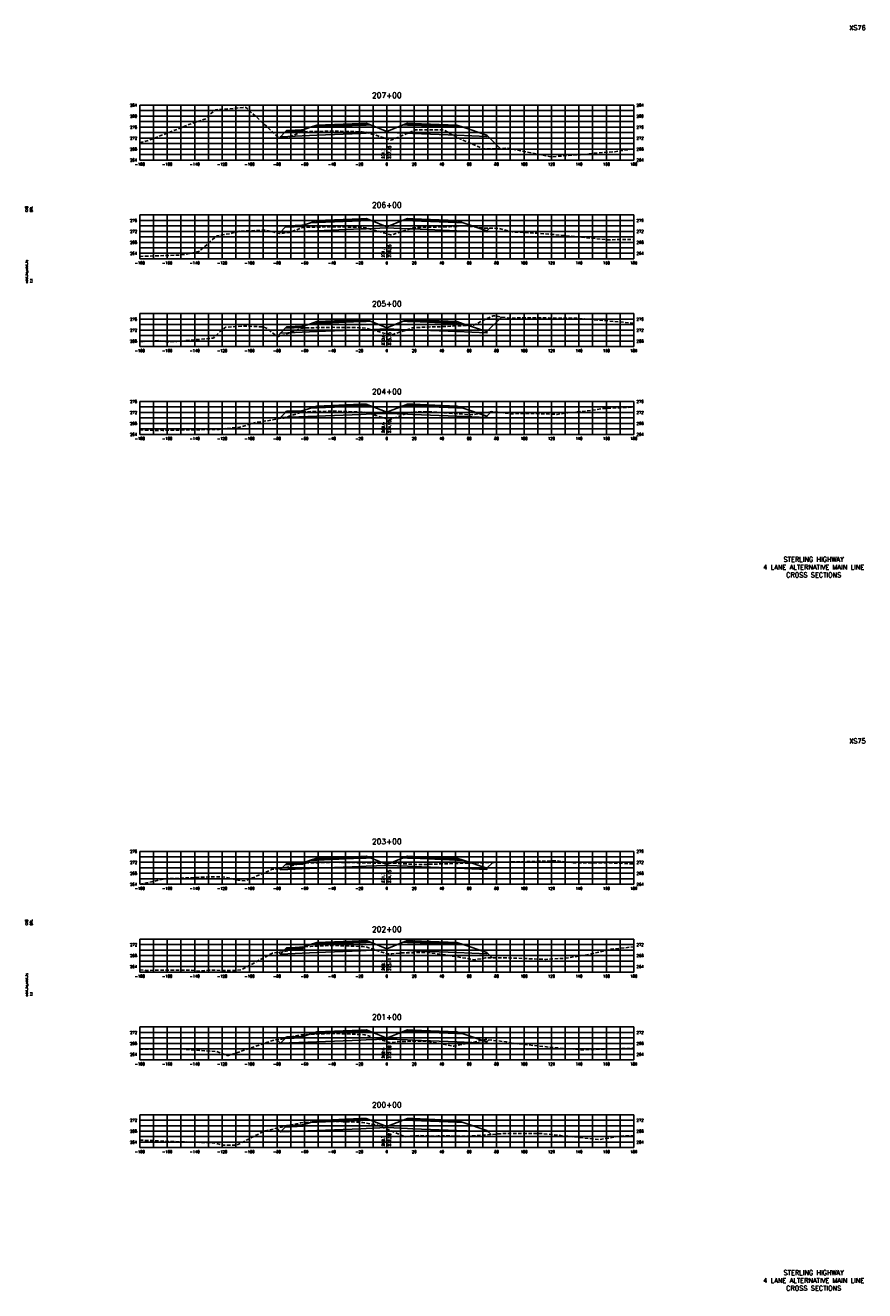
# Model space of a CAD drawing. Extents: x 37 to 9410, y 16 to 8218.
# Tile 47 of 110: x 2957 to 3568, y 5216 to 6138. Entities that reach past the tile are written whole.
import ezdxf
from ezdxf.enums import TextEntityAlignment as Align

# ---------------------------------------------------------------- set-up
doc = ezdxf.new("R2010")
doc.units = 0
doc.header["$LTSCALE"] = 20
doc.header["$MEASUREMENT"] = 0
doc.linetypes.add('HIDDEN_050%', pattern=[0.1875, 0.125, -0.0625])
for name, color, linetype in [('S-AT-TXT175', 6, 'Continuous'), ('S-AT-TXT80', 1, 'Continuous'), ('XDATUM', 3, 'Continuous'), ('XEG', 1, 'HIDDEN_050%'), ('XFG', 2, 'Continuous'), ('XGRID', 251, 'Continuous'), ('XGRIDT', 2, 'Continuous'), ('XREF-BORDER', 7, 'Continuous')]:
    doc.layers.add(name, color=color, linetype=linetype)
doc.styles.add('L100', font='simplex.shx', dxfattribs={"height": 2})
doc.styles.add('L175', font='ROMANSM.shx', dxfattribs={"height": 3.5})
doc.styles.add('L80', font='ROMANSM.shx', dxfattribs={"height": 1.6})

# ---------------------------------------------------------------- blocks, each defined once
blk = doc.blocks.new('03025_00_att1')
at = {"layer": 'S-AT-TXT175', "style": 'L175'}
for tag, p in [('NUM', (32.402, 20.822)), ('LINE1', (30.64, 1.444)), ('LINE2', (30.64, 1.161)), ('LINE3', (30.64, 0.877))]:
    blk.add_attdef(tag, text='', height=0.175, dxfattribs=at).set_placement(p, align=Align.CENTER)
at = {"layer": 'S-AT-TXT80', "style": 'L80'}
for tag, p in [('DESIGNED', (2.094, 14.201)), ('CHECKED', (2.265, 14.201)), ('DRAFTED', (2.436, 14.201)), ('PCTB', (2.094, 11.605)), ('PSCALE', (2.265, 11.605)), ('PVIEW', (2.436, 11.605))]:
    blk.add_attdef(tag, p, '', height=0.08, rotation=90, dxfattribs=at)

msp = doc.modelspace()

# ---------------------------------------------------------------- linework, layer by layer
at = {"layer": 'XDATUM', "flags": 128}
for points in [[(3141.45, 6056.06), (3142.41, 6057.02), (3169, 6058.09), (3201, 6059.37), (3205, 6059.53), (3220, 6060.13), (3235, 6059.53), (3239, 6059.37), (3271, 6058.09), (3293, 6057.21), (3293, 6058.09), (3302.88, 6048.22)], [(3141.44, 5986.46), (3142.41, 5987.42), (3169, 5988.49), (3201, 5989.77), (3205, 5989.93), (3220, 5990.53), (3235, 5989.93), (3239, 5989.77), (3271, 5988.49), (3293, 5987.61), (3293, 5988.49), (3294.84, 5990.34)], [(3140.02, 5911.43), (3142.41, 5913.82), (3169, 5914.89), (3201, 5916.17), (3205, 5916.33), (3220, 5916.93), (3235, 5916.33), (3239, 5916.17), (3271, 5914.89), (3293, 5914.01), (3293, 5914.89), (3303.65, 5925.54)], [(3141.76, 5851.57), (3142.41, 5852.22), (3169, 5853.29), (3201, 5854.57), (3205, 5854.73), (3220, 5855.33), (3235, 5854.73), (3239, 5854.57), (3271, 5853.29), (3293, 5852.41), (3293, 5853.29), (3296.33, 5856.62)], [(3141.56, 5523.48), (3142.41, 5522.62), (3169, 5523.69), (3201, 5524.97), (3205, 5525.13), (3220, 5525.73), (3235, 5525.13), (3239, 5524.97), (3271, 5523.69), (3293, 5522.81), (3293, 5523.69), (3297.25, 5527.94)], [(3141.12, 5462.42), (3142.41, 5461.13), (3169, 5462.19), (3201, 5463.47), (3205, 5463.63), (3220, 5464.23), (3235, 5463.63), (3239, 5463.47), (3271, 5462.19), (3293, 5461.31), (3293, 5462.2), (3296.84, 5458.36)], [(3139.86, 5398.63), (3142.41, 5396.07), (3169, 5397.14), (3201, 5398.42), (3205, 5398.58), (3220, 5399.18), (3235, 5398.58), (3239, 5398.42), (3271, 5397.14), (3293, 5396.26), (3293, 5397.14), (3294.46, 5398.61)], [(3139.78, 5334.11), (3142.41, 5331.48), (3169, 5332.54), (3201, 5333.82), (3205, 5333.98), (3220, 5334.58), (3235, 5333.98), (3239, 5333.82), (3271, 5332.54), (3293, 5331.66), (3293, 5332.55), (3295.97, 5329.58)]]:
    msp.add_lwpolyline(points, dxfattribs=at)
at = {"layer": 'XEG', "flags": 128}
for points in [[(3040, 6052.68), (3046.65, 6054.41), (3070.73, 6063.78), (3075.73, 6065.84), (3077.9, 6066.57), (3088.14, 6070.09), (3089.27, 6071.88), (3095.49, 6076.66), (3115.27, 6078.22), (3116.43, 6078.34), (3117.35, 6078.32), (3118.06, 6077.73), (3141.51, 6056), (3144.45, 6056.34), (3149.6, 6057.18), (3153.83, 6058.85), (3157.39, 6060.23), (3159.53, 6060.47), (3160.98, 6060.68), (3169.52, 6060.86), (3181.44, 6061.05), (3194.93, 6060.76), (3200.59, 6060.61), (3202.05, 6060.5), (3204.66, 6060.29), (3213.37, 6057.57), (3220, 6055.46), (3223.26, 6054.43), (3231.96, 6058.03), (3240.8, 6061.92), (3252.29, 6061.94), (3260.81, 6062.14), (3273.34, 6055.42), (3290.25, 6048.27), (3303.29, 6048.21), (3307.71, 6048.75), (3335.94, 6043.15), (3339.57, 6042.34), (3358.85, 6043.8), (3360.83, 6043.76), (3370.79, 6044.93), (3386.2, 6046.07), (3389.93, 6046.82), (3400, 6047.9)], [(3040, 5969.76), (3059.08, 5970.33), (3070.28, 5970.83), (3072.76, 5971.14), (3083.39, 5973.47), (3084.51, 5974.49), (3096.2, 5984.77), (3107.09, 5986.62), (3112.37, 5988.05), (3128.92, 5988.79), (3131.52, 5988.98), (3141.73, 5986.38), (3144.61, 5986.66), (3148.76, 5987.23), (3152.7, 5988.64), (3158.01, 5990.57), (3159.17, 5990.72), (3160.91, 5990.93), (3171.82, 5991.17), (3181.09, 5991.38), (3195.06, 5991.1), (3201.43, 5990.96), (3202.07, 5990.89), (3204.82, 5990.47), (3220, 5986.29), (3220.35, 5986.19), (3223.5, 5985.26), (3226.5, 5986.35), (3239.27, 5990.58), (3245.45, 5990.93), (3265.62, 5991.4), (3269.21, 5991.51), (3271.59, 5991.65), (3274.28, 5992.05), (3283.99, 5991.33), (3286.37, 5990.59), (3301.63, 5990.13), (3311.33, 5987.62), (3329.86, 5986.64), (3340.7, 5985.78), (3379.58, 5981.93), (3381.06, 5981.89), (3395.53, 5982.08), (3400, 5982.12)], [(3040, 5907.59), (3053.91, 5908.37), (3060.81, 5907.51), (3067.06, 5907.76), (3077.67, 5908.74), (3090.56, 5909.9), (3093.61, 5910.16), (3098.8, 5915.16), (3101.97, 5917.76), (3102.43, 5918.06), (3103.74, 5918.14), (3117.29, 5918.97), (3123.97, 5918.63), (3130.2, 5918.26), (3132.72, 5917.19), (3140.3, 5911.2), (3144.16, 5912.32), (3146.74, 5913.04), (3150.06, 5914.38), (3157.86, 5917.41), (3158.83, 5917.49), (3161.04, 5917.67), (3177.71, 5917.99), (3180.57, 5918.05), (3182.32, 5918.01), (3200.39, 5917.79), (3204.67, 5917.43), (3204.7, 5917.42), (3207.24, 5916.72), (3220, 5913.21), (3221.96, 5912.67), (3222.82, 5912.36), (3223.8, 5912.68), (3238.71, 5917.64), (3244.92, 5918.01), (3254.9, 5918.45), (3258.5, 5918.48), (3283.16, 5919.66), (3295.74, 5925.67), (3297.49, 5926.53), (3308.3, 5924.8), (3308.65, 5924.71), (3309.52, 5924.8), (3320.98, 5924.9), (3352.11, 5924.79), (3356.21, 5924.78), (3363.94, 5924.22), (3397.19, 5921.31), (3400, 5920.94)], [(3040, 5843.32), (3051.75, 5842.77), (3055.92, 5842.96), (3056.76, 5842.92), (3087.71, 5843.45), (3097.53, 5843.65), (3098.04, 5843.72), (3098.44, 5843.75), (3112.86, 5845.27), (3113.52, 5845.45), (3123.64, 5848.53), (3137.03, 5850.55), (3142.66, 5851.76), (3144.85, 5851.9), (3147.3, 5852.77), (3157.96, 5856.24), (3158.74, 5856.31), (3161.15, 5856.51), (3179.21, 5856.92), (3181.38, 5856.95), (3184.23, 5856.88), (3200.65, 5856.36), (3202.57, 5856.23), (3205.05, 5856.05), (3211.83, 5853.86), (3220, 5851.22), (3221.77, 5850.66), (3231.03, 5853.89), (3236.42, 5856), (3242.81, 5856.43), (3251.37, 5856.48), (3264.51, 5855.61), (3281.2, 5854.16), (3287.06, 5855.04), (3296.55, 5856.66), (3300.97, 5856.1), (3309.6, 5855.03), (3325.43, 5855.29), (3344.19, 5854.54), (3351.89, 5855.79), (3368.6, 5857.31), (3376.3, 5858.79), (3400, 5859.87)], [(3040, 5512.1), (3060.41, 5516.31), (3066.22, 5516.22), (3084.64, 5517.23), (3099.98, 5517.54), (3111.72, 5515.11), (3116.81, 5514.5), (3123.72, 5517.3), (3136.04, 5522.68), (3142.48, 5523.61), (3145.42, 5523.95), (3148.45, 5524.82), (3157.1, 5527.31), (3157.72, 5527.35), (3161.15, 5527.48), (3178.39, 5527.96), (3181.79, 5528.07), (3186.14, 5527.89), (3188.33, 5527.95), (3191.24, 5527.93), (3208.51, 5527.47), (3213.26, 5527.35), (3217.52, 5527.36), (3220, 5527.36), (3226.16, 5527.35), (3230.84, 5527.08), (3242.6, 5526.29), (3257.78, 5526.77), (3259.84, 5526.85), (3262.76, 5526.87), (3284.9, 5527.58), (3286.68, 5527.61), (3302.67, 5528.1), (3305.74, 5528.13), (3324.2, 5528.63), (3331.17, 5528.78), (3343.86, 5529.05), (3347.77, 5528.54), (3355.41, 5527.72), (3387.88, 5527.49), (3400, 5526.85)], [(3040, 5449.51), (3040.27, 5449.53), (3044.39, 5449.23), (3075.03, 5449.48), (3083.58, 5448.74), (3090.8, 5449.34), (3108.76, 5449.09), (3113.81, 5449.55), (3135.82, 5461.33), (3136.75, 5461.81), (3145.11, 5462.98), (3146.63, 5463.2), (3146.66, 5463.21), (3156.92, 5466.25), (3156.97, 5466.25), (3160.9, 5466.57), (3164.49, 5466.71), (3181.29, 5467.46), (3186.34, 5467.23), (3200.8, 5466.66), (3202.53, 5466.55), (3204.74, 5466.38), (3214.23, 5463.26), (3220, 5461.44), (3220.76, 5461.2), (3223.75, 5461.36), (3231.11, 5462.03), (3242.31, 5462.16), (3247.73, 5462.32), (3259.1, 5461.09), (3284.17, 5457), (3292.01, 5458.31), (3305.78, 5458.46), (3335.56, 5457.26), (3349.86, 5458.06), (3364.13, 5460.2), (3383.55, 5464.63), (3399.59, 5466.38), (3400, 5466.45)], [(3040, 5391.84), (3068.42, 5392.04), (3092.13, 5390.32), (3096.51, 5389.94), (3103.7, 5387.24), (3104.61, 5387.26), (3112.89, 5389.84), (3115.94, 5390.96), (3137.05, 5398.2), (3143.3, 5399.15), (3145.87, 5399.63), (3154.19, 5401.63), (3157.15, 5402.18), (3159.92, 5402.36), (3160.9, 5402.42), (3162.81, 5402.5), (3181.2, 5403.3), (3186.53, 5403.09), (3200.51, 5402.5), (3201.65, 5402.43), (3204.08, 5402.23), (3220, 5397.27), (3220.92, 5396.98), (3222.27, 5396.55), (3222.9, 5396.64), (3232.47, 5397.49), (3247.24, 5397.53), (3248.57, 5397.58), (3249.24, 5397.53), (3249.76, 5397.48), (3268.9, 5393.92), (3287.19, 5397.77), (3289.42, 5398.09), (3291.98, 5398.9), (3307.09, 5397.11), (3311.03, 5396.22), (3334.39, 5393.71), (3340.94, 5392.9), (3343.55, 5392.78), (3362.66, 5391.27), (3392.2, 5392.3), (3400, 5392.44)], [(3040, 5325.34), (3043.69, 5325.32), (3047.53, 5325.27), (3053.37, 5324.86), (3094.13, 5323.49), (3099.73, 5321.88), (3109.85, 5321.81), (3110.37, 5321.76), (3111.49, 5322.29), (3131.42, 5332.36), (3138.67, 5333.88), (3145.61, 5335.32), (3150.78, 5336.65), (3157.04, 5338.03), (3160.19, 5338.34), (3160.83, 5338.39), (3162.97, 5338.47), (3180.4, 5339.23), (3188.08, 5338.93), (3200.54, 5338.49), (3202.51, 5338.24), (3204.61, 5338.01), (3212.38, 5336.6), (3213.19, 5336.41), (3215.73, 5335.16), (3220, 5333.43), (3232.19, 5328.46), (3233.35, 5327.89), (3235.8, 5328.14), (3244.08, 5328.86), (3255.43, 5328.33), (3256.94, 5328.44), (3257.7, 5328.57), (3277.46, 5328.41), (3280.12, 5328.36), (3306.44, 5330.39), (3306.99, 5330.36), (3333.5, 5330.23), (3333.55, 5330.24), (3333.62, 5330.24), (3374.51, 5325.94), (3375.56, 5326.04), (3390.81, 5328.43), (3400, 5328.77)]]:
    msp.add_lwpolyline(points, dxfattribs=at)
at = {"layer": 'XFG', "flags": 128}
for points in [[(3220, 6060.87), (3208.05, 6065.65), (3205, 6065.53), (3201, 6065.37), (3169, 6064.09), (3164.43, 6063.9), (3159, 6062.09), (3159, 6061.09), (3145.96, 6060.57), (3142.41, 6057.02), (3169, 6058.09), (3201, 6059.37), (3205, 6059.53), (3220, 6060.13), (3220, 6060.87)], [(3159, 6062.09), (3158, 6062.05), (3158, 6061.71), (3148, 6061.31), (3148, 6061.65), (3147, 6061.61), (3145.96, 6060.57), (3159, 6061.09), (3159, 6062.09)], [(3158, 6062.05), (3148, 6061.65), (3148, 6061.31), (3158, 6061.71), (3158, 6062.05)], [(3205, 6065.87), (3201, 6065.71), (3169, 6064.43), (3169, 6065.43), (3164.43, 6063.9), (3169, 6064.09), (3201, 6065.37), (3205, 6065.53), (3208.05, 6065.65), (3205, 6066.87), (3205, 6065.87)], [(3205, 6066.87), (3201, 6066.71), (3169, 6065.43), (3169, 6065.09), (3201, 6066.37), (3205, 6066.53), (3205, 6066.87)], [(3205, 6066.53), (3201, 6066.37), (3169, 6065.09), (3169, 6064.43), (3201, 6065.71), (3205, 6065.87), (3205, 6066.53)], [(3220, 6060.87), (3231.95, 6065.65), (3235, 6065.53), (3239, 6065.37), (3271, 6064.09), (3275.57, 6063.9), (3293, 6058.09), (3293, 6057.21), (3271, 6058.09), (3239, 6059.37), (3235, 6059.53), (3220, 6060.13)], [(3235, 6066.87), (3231.95, 6065.65), (3235, 6065.53), (3239, 6065.37), (3271, 6064.09), (3275.57, 6063.9), (3271, 6065.43), (3271, 6064.43), (3239, 6065.71), (3235, 6065.87), (3235, 6066.87)], [(3235, 6066.87), (3235, 6066.53), (3239, 6066.37), (3271, 6065.09), (3271, 6065.43), (3239, 6066.71), (3235, 6066.87)], [(3235, 6066.53), (3235, 6065.87), (3239, 6065.71), (3271, 6064.43), (3271, 6065.09), (3239, 6066.37), (3235, 6066.53)], [(3142.41, 6057.02), (3142.41, 6057.02), (3141.45, 6056.06)], [(3293, 6058.09), (3293, 6058.09), (3302.88, 6048.22)], [(3205, 5996.27), (3201, 5996.11), (3169, 5994.83), (3169, 5995.83), (3164.43, 5994.3), (3169, 5994.49), (3201, 5995.77), (3205, 5995.93), (3208.05, 5996.05), (3205, 5997.27), (3205, 5996.27)], [(3205, 5997.27), (3201, 5997.11), (3169, 5995.83), (3169, 5995.49), (3201, 5996.77), (3205, 5996.93), (3205, 5997.27)], [(3205, 5996.93), (3201, 5996.77), (3169, 5995.49), (3169, 5994.83), (3201, 5996.11), (3205, 5996.27), (3205, 5996.93)], [(3235, 5997.27), (3231.95, 5996.05), (3235, 5995.93), (3239, 5995.77), (3271, 5994.49), (3275.57, 5994.3), (3271, 5995.83), (3271, 5994.83), (3239, 5996.11), (3235, 5996.27), (3235, 5997.27)], [(3235, 5997.27), (3235, 5996.93), (3239, 5996.77), (3271, 5995.49), (3271, 5995.83), (3239, 5997.11), (3235, 5997.27)], [(3235, 5996.93), (3235, 5996.27), (3239, 5996.11), (3271, 5994.83), (3271, 5995.49), (3239, 5996.77), (3235, 5996.93)], [(3142.41, 5987.42), (3142.41, 5987.42), (3141.44, 5986.46)], [(3220, 5991.27), (3208.05, 5996.05), (3205, 5995.93), (3201, 5995.77), (3169, 5994.49), (3164.43, 5994.3), (3159, 5992.49), (3159, 5991.49), (3145.96, 5990.97), (3142.41, 5987.42), (3169, 5988.49), (3201, 5989.77), (3205, 5989.93), (3220, 5990.53), (3220, 5991.27)], [(3159, 5992.49), (3158, 5992.45), (3158, 5992.11), (3148, 5991.71), (3148, 5992.05), (3147, 5992.01), (3145.96, 5990.97), (3159, 5991.49), (3159, 5992.49)], [(3158, 5992.45), (3148, 5992.05), (3148, 5991.71), (3158, 5992.11), (3158, 5992.45)], [(3220, 5991.27), (3231.95, 5996.05), (3235, 5995.93), (3239, 5995.77), (3271, 5994.49), (3275.57, 5994.3), (3293, 5988.49), (3293, 5987.61), (3271, 5988.49), (3239, 5989.77), (3235, 5989.93), (3220, 5990.53)], [(3293, 5988.49), (3293, 5988.49), (3294.84, 5990.34)], [(3205, 5922.67), (3201, 5922.51), (3169, 5921.23), (3169, 5922.23), (3164.43, 5920.7), (3169, 5920.89), (3201, 5922.17), (3205, 5922.33), (3208.05, 5922.45), (3205, 5923.67), (3205, 5922.67)], [(3205, 5923.67), (3201, 5923.51), (3169, 5922.23), (3169, 5921.89), (3201, 5923.17), (3205, 5923.33), (3205, 5923.67)], [(3205, 5923.33), (3201, 5923.17), (3169, 5921.89), (3169, 5921.23), (3201, 5922.51), (3205, 5922.67), (3205, 5923.33)], [(3235, 5923.67), (3231.95, 5922.45), (3235, 5922.33), (3239, 5922.17), (3271, 5920.89), (3275.57, 5920.7), (3271, 5922.23), (3271, 5921.23), (3239, 5922.51), (3235, 5922.67), (3235, 5923.67)], [(3235, 5923.67), (3235, 5923.33), (3239, 5923.17), (3271, 5921.89), (3271, 5922.23), (3239, 5923.51), (3235, 5923.67)], [(3235, 5923.33), (3235, 5922.67), (3239, 5922.51), (3271, 5921.23), (3271, 5921.89), (3239, 5923.17), (3235, 5923.33)], [(3293, 5914.89), (3293, 5914.89), (3303.65, 5925.54)], [(3142.41, 5913.82), (3142.41, 5913.82), (3140.02, 5911.43)], [(3220, 5917.67), (3208.05, 5922.45), (3205, 5922.33), (3201, 5922.17), (3169, 5920.89), (3164.43, 5920.7), (3159, 5918.89), (3159, 5917.89), (3145.96, 5917.37), (3142.41, 5913.82), (3169, 5914.89), (3201, 5916.17), (3205, 5916.33), (3220, 5916.93), (3220, 5917.67)], [(3159, 5918.89), (3158, 5918.85), (3158, 5918.51), (3148, 5918.11), (3148, 5918.45), (3147, 5918.41), (3145.96, 5917.37), (3159, 5917.89), (3159, 5918.89)], [(3158, 5918.85), (3148, 5918.45), (3148, 5918.11), (3158, 5918.51), (3158, 5918.85)], [(3220, 5917.67), (3231.95, 5922.45), (3235, 5922.33), (3239, 5922.17), (3271, 5920.89), (3275.57, 5920.7), (3293, 5914.89), (3293, 5914.01), (3271, 5914.89), (3239, 5916.17), (3235, 5916.33), (3220, 5916.93)], [(3220, 5856.07), (3208.05, 5860.85), (3205, 5860.73), (3201, 5860.57), (3169, 5859.29), (3164.43, 5859.1), (3159, 5857.29), (3159, 5856.29), (3145.96, 5855.77), (3142.41, 5852.22), (3169, 5853.29), (3201, 5854.57), (3205, 5854.73), (3220, 5855.33), (3220, 5856.07)], [(3205, 5861.07), (3201, 5860.91), (3169, 5859.63), (3169, 5860.63), (3164.43, 5859.1), (3169, 5859.29), (3201, 5860.57), (3205, 5860.73), (3208.05, 5860.85), (3205, 5862.07), (3205, 5861.07)], [(3205, 5862.07), (3201, 5861.91), (3169, 5860.63), (3169, 5860.29), (3201, 5861.57), (3205, 5861.73), (3205, 5862.07)], [(3205, 5861.73), (3201, 5861.57), (3169, 5860.29), (3169, 5859.63), (3201, 5860.91), (3205, 5861.07), (3205, 5861.73)], [(3220, 5856.07), (3231.95, 5860.85), (3235, 5860.73), (3239, 5860.57), (3271, 5859.29), (3275.57, 5859.1), (3293, 5853.29), (3293, 5852.41), (3271, 5853.29), (3239, 5854.57), (3235, 5854.73), (3220, 5855.33)], [(3235, 5862.07), (3231.95, 5860.85), (3235, 5860.73), (3239, 5860.57), (3271, 5859.29), (3275.57, 5859.1), (3271, 5860.63), (3271, 5859.63), (3239, 5860.91), (3235, 5861.07), (3235, 5862.07)], [(3235, 5862.07), (3235, 5861.73), (3239, 5861.57), (3271, 5860.29), (3271, 5860.63), (3239, 5861.91), (3235, 5862.07)], [(3235, 5861.73), (3235, 5861.07), (3239, 5860.91), (3271, 5859.63), (3271, 5860.29), (3239, 5861.57), (3235, 5861.73)], [(3142.41, 5852.22), (3142.41, 5852.22), (3141.76, 5851.57)], [(3159, 5857.29), (3158, 5857.25), (3158, 5856.91), (3148, 5856.51), (3148, 5856.85), (3147, 5856.81), (3145.96, 5855.77), (3159, 5856.29), (3159, 5857.29)], [(3158, 5857.25), (3148, 5856.85), (3148, 5856.51), (3158, 5856.91), (3158, 5857.25)], [(3293, 5853.29), (3293, 5853.29), (3296.33, 5856.62)], [(3220, 5526.47), (3208.05, 5531.25), (3205, 5531.13), (3201, 5530.97), (3169, 5529.69), (3164.43, 5529.5), (3159, 5527.69), (3159, 5526.69), (3145.96, 5526.17), (3142.41, 5522.62), (3169, 5523.69), (3201, 5524.97), (3205, 5525.13), (3220, 5525.73), (3220, 5526.47)], [(3159, 5527.69), (3158, 5527.65), (3158, 5527.31), (3148, 5526.91), (3148, 5527.25), (3147, 5527.21), (3145.96, 5526.17), (3159, 5526.69), (3159, 5527.69)], [(3158, 5527.65), (3148, 5527.25), (3148, 5526.91), (3158, 5527.31), (3158, 5527.65)], [(3205, 5531.47), (3201, 5531.31), (3169, 5530.03), (3169, 5531.03), (3164.43, 5529.5), (3169, 5529.69), (3201, 5530.97), (3205, 5531.13), (3208.05, 5531.25), (3205, 5532.47), (3205, 5531.47)], [(3205, 5532.47), (3201, 5532.31), (3169, 5531.03), (3169, 5530.69), (3201, 5531.97), (3205, 5532.13), (3205, 5532.47)], [(3205, 5532.13), (3201, 5531.97), (3169, 5530.69), (3169, 5530.03), (3201, 5531.31), (3205, 5531.47), (3205, 5532.13)], [(3220, 5526.47), (3231.95, 5531.25), (3235, 5531.13), (3239, 5530.97), (3271, 5529.69), (3275.57, 5529.5), (3293, 5523.69), (3293, 5522.81), (3271, 5523.69), (3239, 5524.97), (3235, 5525.13), (3220, 5525.73)], [(3235, 5532.47), (3231.95, 5531.25), (3235, 5531.13), (3239, 5530.97), (3271, 5529.69), (3275.57, 5529.5), (3271, 5531.03), (3271, 5530.03), (3239, 5531.31), (3235, 5531.47), (3235, 5532.47)], [(3235, 5532.47), (3235, 5532.13), (3239, 5531.97), (3271, 5530.69), (3271, 5531.03), (3239, 5532.31), (3235, 5532.47)], [(3235, 5532.13), (3235, 5531.47), (3239, 5531.31), (3271, 5530.03), (3271, 5530.69), (3239, 5531.97), (3235, 5532.13)], [(3293, 5523.69), (3293, 5523.69), (3297.25, 5527.94)], [(3142.41, 5522.62), (3142.41, 5522.62), (3141.56, 5523.48)], [(3205, 5469.97), (3201, 5469.81), (3169, 5468.53), (3169, 5469.53), (3164.43, 5468.01), (3169, 5468.19), (3201, 5469.47), (3205, 5469.63), (3208.05, 5469.75), (3205, 5470.97), (3205, 5469.97)], [(3205, 5470.97), (3201, 5470.81), (3169, 5469.53), (3169, 5469.19), (3201, 5470.47), (3205, 5470.63), (3205, 5470.97)], [(3205, 5470.63), (3201, 5470.47), (3169, 5469.19), (3169, 5468.53), (3201, 5469.81), (3205, 5469.97), (3205, 5470.63)], [(3235, 5470.97), (3231.95, 5469.75), (3235, 5469.63), (3239, 5469.47), (3271, 5468.19), (3275.57, 5468.01), (3271, 5469.53), (3271, 5468.53), (3239, 5469.81), (3235, 5469.97), (3235, 5470.97)], [(3235, 5470.97), (3235, 5470.63), (3239, 5470.47), (3271, 5469.19), (3271, 5469.53), (3239, 5470.81), (3235, 5470.97)], [(3235, 5470.63), (3235, 5469.97), (3239, 5469.81), (3271, 5468.53), (3271, 5469.19), (3239, 5470.47), (3235, 5470.63)], [(3142.41, 5461.13), (3142.41, 5461.13), (3141.12, 5462.42)], [(3220, 5464.97), (3208.05, 5469.75), (3205, 5469.63), (3201, 5469.47), (3169, 5468.19), (3164.43, 5468.01), (3159, 5466.2), (3159, 5465.2), (3145.96, 5464.68), (3142.41, 5461.13), (3169, 5462.19), (3201, 5463.47), (3205, 5463.63), (3220, 5464.23), (3220, 5464.97)], [(3159, 5466.2), (3158, 5466.16), (3158, 5465.82), (3148, 5465.42), (3148, 5465.76), (3147, 5465.72), (3145.96, 5464.68), (3159, 5465.2), (3159, 5466.2)], [(3158, 5466.16), (3148, 5465.76), (3148, 5465.42), (3158, 5465.82), (3158, 5466.16)], [(3220, 5464.97), (3231.95, 5469.75), (3235, 5469.63), (3239, 5469.47), (3271, 5468.19), (3275.57, 5468.01), (3293, 5462.2), (3293, 5461.31), (3271, 5462.19), (3239, 5463.47), (3235, 5463.63), (3220, 5464.23)], [(3293, 5462.2), (3293, 5462.2), (3296.84, 5458.36)], [(3142.41, 5396.07), (3142.41, 5396.07), (3139.86, 5398.63)], [(3220, 5399.92), (3208.05, 5404.7), (3205, 5404.58), (3201, 5404.42), (3169, 5403.14), (3164.43, 5402.95), (3159, 5401.14), (3159, 5400.14), (3145.96, 5399.62), (3142.41, 5396.07), (3169, 5397.14), (3201, 5398.42), (3205, 5398.58), (3220, 5399.18), (3220, 5399.92)], [(3159, 5401.14), (3158, 5401.1), (3158, 5400.76), (3148, 5400.36), (3148, 5400.7), (3147, 5400.66), (3145.96, 5399.62), (3159, 5400.14), (3159, 5401.14)], [(3158, 5401.1), (3148, 5400.7), (3148, 5400.36), (3158, 5400.76), (3158, 5401.1)], [(3205, 5404.92), (3201, 5404.76), (3169, 5403.48), (3169, 5404.48), (3164.43, 5402.95), (3169, 5403.14), (3201, 5404.42), (3205, 5404.58), (3208.05, 5404.7), (3205, 5405.92), (3205, 5404.92)], [(3205, 5405.92), (3201, 5405.76), (3169, 5404.48), (3169, 5404.14), (3201, 5405.42), (3205, 5405.58), (3205, 5405.92)], [(3205, 5405.58), (3201, 5405.42), (3169, 5404.14), (3169, 5403.48), (3201, 5404.76), (3205, 5404.92), (3205, 5405.58)], [(3220, 5399.92), (3231.95, 5404.7), (3235, 5404.58), (3239, 5404.42), (3271, 5403.14), (3275.57, 5402.95), (3293, 5397.14), (3293, 5396.26), (3271, 5397.14), (3239, 5398.42), (3235, 5398.58), (3220, 5399.18)], [(3235, 5405.92), (3231.95, 5404.7), (3235, 5404.58), (3239, 5404.42), (3271, 5403.14), (3275.57, 5402.95), (3271, 5404.48), (3271, 5403.48), (3239, 5404.76), (3235, 5404.92), (3235, 5405.92)], [(3235, 5405.92), (3235, 5405.58), (3239, 5405.42), (3271, 5404.14), (3271, 5404.48), (3239, 5405.76), (3235, 5405.92)], [(3235, 5405.58), (3235, 5404.92), (3239, 5404.76), (3271, 5403.48), (3271, 5404.14), (3239, 5405.42), (3235, 5405.58)], [(3293, 5397.14), (3293, 5397.14), (3294.46, 5398.61)], [(3142.41, 5331.48), (3142.41, 5331.48), (3139.78, 5334.11)], [(3220, 5335.32), (3208.05, 5340.1), (3205, 5339.98), (3201, 5339.82), (3169, 5338.54), (3164.43, 5338.36), (3159, 5336.55), (3159, 5335.55), (3145.96, 5335.03), (3142.41, 5331.48), (3169, 5332.54), (3201, 5333.82), (3205, 5333.98), (3220, 5334.58), (3220, 5335.32)], [(3159, 5336.55), (3158, 5336.51), (3158, 5336.17), (3148, 5335.77), (3148, 5336.11), (3147, 5336.07), (3145.96, 5335.03), (3159, 5335.55), (3159, 5336.55)], [(3158, 5336.51), (3148, 5336.11), (3148, 5335.77), (3158, 5336.17), (3158, 5336.51)], [(3205, 5340.32), (3201, 5340.16), (3169, 5338.88), (3169, 5339.88), (3164.43, 5338.36), (3169, 5338.54), (3201, 5339.82), (3205, 5339.98), (3208.05, 5340.1), (3205, 5341.32), (3205, 5340.32)], [(3205, 5341.32), (3201, 5341.16), (3169, 5339.88), (3169, 5339.54), (3201, 5340.82), (3205, 5340.98), (3205, 5341.32)], [(3205, 5340.98), (3201, 5340.82), (3169, 5339.54), (3169, 5338.88), (3201, 5340.16), (3205, 5340.32), (3205, 5340.98)], [(3220, 5335.32), (3231.95, 5340.1), (3235, 5339.98), (3239, 5339.82), (3271, 5338.54), (3275.57, 5338.36), (3293, 5332.55), (3293, 5331.66), (3271, 5332.54), (3239, 5333.82), (3235, 5333.98), (3220, 5334.58)], [(3235, 5341.32), (3231.95, 5340.1), (3235, 5339.98), (3239, 5339.82), (3271, 5338.54), (3275.57, 5338.36), (3271, 5339.88), (3271, 5338.88), (3239, 5340.16), (3235, 5340.32), (3235, 5341.32)], [(3235, 5341.32), (3235, 5340.98), (3239, 5340.82), (3271, 5339.54), (3271, 5339.88), (3239, 5341.16), (3235, 5341.32)], [(3235, 5340.98), (3235, 5340.32), (3239, 5340.16), (3271, 5338.88), (3271, 5339.54), (3239, 5340.82), (3235, 5340.98)], [(3293, 5332.55), (3293, 5332.55), (3295.97, 5329.58)]]:
    msp.add_lwpolyline(points, dxfattribs=at)
at = {"layer": 'XGRID'}
for p, q in [((3040, 6040), (3040, 6080)), ((3040, 6080), (3400, 6080)), ((3050, 6040), (3050, 6080)), ((3060, 6040), (3060, 6080)), ((3070, 6040), (3070, 6080)), ((3080, 6040), (3080, 6080)), ((3090, 6040), (3090, 6080)), ((3100, 6040), (3100, 6080)), ((3110, 6040), (3110, 6080)), ((3120, 6040), (3120, 6080)), ((3130, 6040), (3130, 6080)), ((3140, 6040), (3140, 6080)), ((3150, 6040), (3150, 6080)), ((3160, 6040), (3160, 6080)), ((3170, 6040), (3170, 6080)), ((3180, 6040), (3180, 6080)), ((3190, 6040), (3190, 6080)), ((3200, 6040), (3200, 6080)), ((3210, 6040), (3210, 6080)), ((3220, 6040), (3220, 6080)), ((3230, 6040), (3230, 6080)), ((3240, 6040), (3240, 6080)), ((3250, 6040), (3250, 6080)), ((3260, 6040), (3260, 6080)), ((3270, 6040), (3270, 6080)), ((3280, 6040), (3280, 6080)), ((3290, 6040), (3290, 6080)), ((3300, 6040), (3300, 6080)), ((3310, 6040), (3310, 6080)), ((3320, 6040), (3320, 6080)), ((3330, 6040), (3330, 6080)), ((3340, 6040), (3340, 6080)), ((3350, 6040), (3350, 6080)), ((3360, 6040), (3360, 6080)), ((3370, 6040), (3370, 6080)), ((3380, 6040), (3380, 6080)), ((3390, 6040), (3390, 6080)), ((3400, 6040), (3400, 6080)), ((3040, 6076), (3400, 6076)), ((3040, 6072), (3400, 6072)), ((3040, 6068), (3400, 6068)), ((3040, 6064), (3400, 6064)), ((3040, 6060), (3400, 6060)), ((3040, 6056), (3400, 6056)), ((3040, 6052), (3400, 6052)), ((3040, 6048), (3400, 6048)), ((3040, 6044), (3400, 6044)), ((3040, 6040), (3400, 6040)), ((3040, 5968), (3040, 6000)), ((3040, 6000), (3400, 6000)), ((3050, 5968), (3050, 6000)), ((3060, 5968), (3060, 6000)), ((3070, 5968), (3070, 6000)), ((3080, 5968), (3080, 6000)), ((3090, 5968), (3090, 6000)), ((3100, 5968), (3100, 6000)), ((3110, 5968), (3110, 6000)), ((3120, 5968), (3120, 6000)), ((3130, 5968), (3130, 6000)), ((3140, 5968), (3140, 6000)), ((3150, 5968), (3150, 6000)), ((3160, 5968), (3160, 6000)), ((3170, 5968), (3170, 6000)), ((3180, 5968), (3180, 6000)), ((3190, 5968), (3190, 6000)), ((3200, 5968), (3200, 6000)), ((3210, 5968), (3210, 6000)), ((3220, 5968), (3220, 6000)), ((3230, 5968), (3230, 6000)), ((3240, 5968), (3240, 6000)), ((3250, 5968), (3250, 6000)), ((3260, 5968), (3260, 6000)), ((3270, 5968), (3270, 6000)), ((3280, 5968), (3280, 6000)), ((3290, 5968), (3290, 6000)), ((3300, 5968), (3300, 6000)), ((3310, 5968), (3310, 6000)), ((3320, 5968), (3320, 6000)), ((3330, 5968), (3330, 6000)), ((3340, 5968), (3340, 6000)), ((3350, 5968), (3350, 6000)), ((3360, 5968), (3360, 6000)), ((3370, 5968), (3370, 6000)), ((3380, 5968), (3380, 6000)), ((3390, 5968), (3390, 6000)), ((3400, 5968), (3400, 6000)), ((3040, 5996), (3400, 5996)), ((3040, 5992), (3400, 5992)), ((3040, 5988), (3400, 5988)), ((3040, 5984), (3400, 5984)), ((3040, 5980), (3400, 5980)), ((3040, 5976), (3400, 5976)), ((3040, 5972), (3400, 5972)), ((3040, 5968), (3400, 5968)), ((3040, 5904), (3040, 5928)), ((3040, 5928), (3400, 5928)), ((3040, 5924), (3400, 5924)), ((3050, 5904), (3050, 5928)), ((3060, 5904), (3060, 5928)), ((3070, 5904), (3070, 5928)), ((3080, 5904), (3080, 5928)), ((3090, 5904), (3090, 5928)), ((3100, 5904), (3100, 5928)), ((3110, 5904), (3110, 5928)), ((3120, 5904), (3120, 5928)), ((3130, 5904), (3130, 5928)), ((3140, 5904), (3140, 5928)), ((3150, 5904), (3150, 5928)), ((3160, 5904), (3160, 5928)), ((3170, 5904), (3170, 5928)), ((3180, 5904), (3180, 5928)), ((3190, 5904), (3190, 5928)), ((3200, 5904), (3200, 5928)), ((3210, 5904), (3210, 5928)), ((3220, 5904), (3220, 5928)), ((3230, 5904), (3230, 5928)), ((3240, 5904), (3240, 5928)), ((3250, 5904), (3250, 5928)), ((3260, 5904), (3260, 5928)), ((3270, 5904), (3270, 5928)), ((3280, 5904), (3280, 5928)), ((3290, 5904), (3290, 5928)), ((3300, 5904), (3300, 5928)), ((3310, 5904), (3310, 5928)), ((3320, 5904), (3320, 5928)), ((3330, 5904), (3330, 5928)), ((3340, 5904), (3340, 5928)), ((3350, 5904), (3350, 5928)), ((3360, 5904), (3360, 5928)), ((3370, 5904), (3370, 5928)), ((3380, 5904), (3380, 5928)), ((3390, 5904), (3390, 5928)), ((3400, 5904), (3400, 5928)), ((3040, 5920), (3400, 5920)), ((3040, 5916), (3400, 5916)), ((3040, 5912), (3400, 5912)), ((3040, 5908), (3400, 5908)), ((3040, 5904), (3400, 5904)), ((3040, 5840), (3040, 5864)), ((3040, 5864), (3400, 5864)), ((3040, 5860), (3400, 5860)), ((3050, 5840), (3050, 5864)), ((3060, 5840), (3060, 5864)), ((3070, 5840), (3070, 5864)), ((3080, 5840), (3080, 5864)), ((3090, 5840), (3090, 5864)), ((3100, 5840), (3100, 5864)), ((3110, 5840), (3110, 5864)), ((3120, 5840), (3120, 5864)), ((3130, 5840), (3130, 5864)), ((3140, 5840), (3140, 5864)), ((3150, 5840), (3150, 5864)), ((3160, 5840), (3160, 5864)), ((3170, 5840), (3170, 5864)), ((3180, 5840), (3180, 5864)), ((3190, 5840), (3190, 5864)), ((3200, 5840), (3200, 5864)), ((3210, 5840), (3210, 5864)), ((3220, 5840), (3220, 5864)), ((3230, 5840), (3230, 5864)), ((3240, 5840), (3240, 5864)), ((3250, 5840), (3250, 5864)), ((3260, 5840), (3260, 5864)), ((3270, 5840), (3270, 5864)), ((3280, 5840), (3280, 5864)), ((3290, 5840), (3290, 5864)), ((3300, 5840), (3300, 5864)), ((3310, 5840), (3310, 5864)), ((3320, 5840), (3320, 5864)), ((3330, 5840), (3330, 5864)), ((3340, 5840), (3340, 5864)), ((3350, 5840), (3350, 5864)), ((3360, 5840), (3360, 5864)), ((3370, 5840), (3370, 5864)), ((3380, 5840), (3380, 5864)), ((3390, 5840), (3390, 5864)), ((3400, 5840), (3400, 5864)), ((3040, 5856), (3400, 5856)), ((3040, 5852), (3400, 5852)), ((3040, 5848), (3400, 5848)), ((3040, 5844), (3400, 5844)), ((3040, 5840), (3400, 5840)), ((3040, 5512), (3040, 5536)), ((3040, 5536), (3400, 5536)), ((3050, 5512), (3050, 5536)), ((3060, 5512), (3060, 5536)), ((3070, 5512), (3070, 5536)), ((3080, 5512), (3080, 5536)), ((3090, 5512), (3090, 5536)), ((3100, 5512), (3100, 5536)), ((3110, 5512), (3110, 5536)), ((3120, 5512), (3120, 5536)), ((3130, 5512), (3130, 5536)), ((3140, 5512), (3140, 5536)), ((3150, 5512), (3150, 5536)), ((3160, 5512), (3160, 5536)), ((3170, 5512), (3170, 5536)), ((3180, 5512), (3180, 5536)), ((3190, 5512), (3190, 5536)), ((3200, 5512), (3200, 5536)), ((3210, 5512), (3210, 5536)), ((3220, 5512), (3220, 5536)), ((3230, 5512), (3230, 5536)), ((3240, 5512), (3240, 5536)), ((3250, 5512), (3250, 5536)), ((3260, 5512), (3260, 5536)), ((3270, 5512), (3270, 5536)), ((3280, 5512), (3280, 5536)), ((3290, 5512), (3290, 5536)), ((3300, 5512), (3300, 5536)), ((3310, 5512), (3310, 5536)), ((3320, 5512), (3320, 5536)), ((3330, 5512), (3330, 5536)), ((3340, 5512), (3340, 5536)), ((3350, 5512), (3350, 5536)), ((3360, 5512), (3360, 5536)), ((3370, 5512), (3370, 5536)), ((3380, 5512), (3380, 5536)), ((3390, 5512), (3390, 5536)), ((3400, 5512), (3400, 5536)), ((3040, 5532), (3400, 5532)), ((3040, 5528), (3400, 5528)), ((3040, 5524), (3400, 5524)), ((3040, 5520), (3400, 5520)), ((3040, 5516), (3400, 5516)), ((3040, 5512), (3400, 5512)), ((3040, 5448), (3040, 5472)), ((3040, 5472), (3400, 5472)), ((3050, 5448), (3050, 5472)), ((3060, 5448), (3060, 5472)), ((3070, 5448), (3070, 5472)), ((3080, 5448), (3080, 5472)), ((3090, 5448), (3090, 5472)), ((3100, 5448), (3100, 5472)), ((3110, 5448), (3110, 5472)), ((3120, 5448), (3120, 5472)), ((3130, 5448), (3130, 5472)), ((3140, 5448), (3140, 5472)), ((3150, 5448), (3150, 5472)), ((3160, 5448), (3160, 5472)), ((3170, 5448), (3170, 5472)), ((3180, 5448), (3180, 5472)), ((3190, 5448), (3190, 5472)), ((3200, 5448), (3200, 5472)), ((3210, 5448), (3210, 5472)), ((3220, 5448), (3220, 5472)), ((3230, 5448), (3230, 5472)), ((3240, 5448), (3240, 5472)), ((3250, 5448), (3250, 5472)), ((3260, 5448), (3260, 5472)), ((3270, 5448), (3270, 5472)), ((3280, 5448), (3280, 5472)), ((3290, 5448), (3290, 5472)), ((3300, 5448), (3300, 5472)), ((3310, 5448), (3310, 5472)), ((3320, 5448), (3320, 5472)), ((3330, 5448), (3330, 5472)), ((3340, 5448), (3340, 5472)), ((3350, 5448), (3350, 5472)), ((3360, 5448), (3360, 5472)), ((3370, 5448), (3370, 5472)), ((3380, 5448), (3380, 5472)), ((3390, 5448), (3390, 5472)), ((3400, 5448), (3400, 5472)), ((3040, 5468), (3400, 5468)), ((3040, 5464), (3400, 5464)), ((3040, 5460), (3400, 5460)), ((3040, 5456), (3400, 5456)), ((3040, 5452), (3400, 5452)), ((3040, 5448), (3400, 5448)), ((3040, 5384), (3040, 5408)), ((3040, 5408), (3400, 5408)), ((3050, 5384), (3050, 5408)), ((3060, 5384), (3060, 5408)), ((3070, 5384), (3070, 5408)), ((3080, 5384), (3080, 5408)), ((3090, 5384), (3090, 5408)), ((3100, 5384), (3100, 5408)), ((3110, 5384), (3110, 5408)), ((3120, 5384), (3120, 5408)), ((3130, 5384), (3130, 5408)), ((3140, 5384), (3140, 5408)), ((3150, 5384), (3150, 5408)), ((3160, 5384), (3160, 5408)), ((3170, 5384), (3170, 5408)), ((3180, 5384), (3180, 5408)), ((3190, 5384), (3190, 5408)), ((3200, 5384), (3200, 5408)), ((3210, 5384), (3210, 5408)), ((3220, 5384), (3220, 5408)), ((3230, 5384), (3230, 5408)), ((3240, 5384), (3240, 5408)), ((3250, 5384), (3250, 5408)), ((3260, 5384), (3260, 5408)), ((3270, 5384), (3270, 5408)), ((3280, 5384), (3280, 5408)), ((3290, 5384), (3290, 5408)), ((3300, 5384), (3300, 5408)), ((3310, 5384), (3310, 5408)), ((3320, 5384), (3320, 5408)), ((3330, 5384), (3330, 5408)), ((3340, 5384), (3340, 5408)), ((3350, 5384), (3350, 5408)), ((3360, 5384), (3360, 5408)), ((3370, 5384), (3370, 5408)), ((3380, 5384), (3380, 5408)), ((3390, 5384), (3390, 5408)), ((3400, 5384), (3400, 5408)), ((3040, 5404), (3400, 5404)), ((3040, 5400), (3400, 5400)), ((3040, 5396), (3400, 5396)), ((3040, 5392), (3400, 5392)), ((3040, 5388), (3400, 5388)), ((3040, 5384), (3400, 5384)), ((3040, 5320), (3040, 5344)), ((3040, 5344), (3400, 5344)), ((3050, 5320), (3050, 5344)), ((3060, 5320), (3060, 5344)), ((3070, 5320), (3070, 5344)), ((3080, 5320), (3080, 5344)), ((3090, 5320), (3090, 5344)), ((3100, 5320), (3100, 5344)), ((3110, 5320), (3110, 5344)), ((3120, 5320), (3120, 5344)), ((3130, 5320), (3130, 5344)), ((3140, 5320), (3140, 5344)), ((3150, 5320), (3150, 5344)), ((3160, 5320), (3160, 5344)), ((3170, 5320), (3170, 5344)), ((3180, 5320), (3180, 5344)), ((3190, 5320), (3190, 5344)), ((3200, 5320), (3200, 5344)), ((3210, 5320), (3210, 5344)), ((3220, 5320), (3220, 5344)), ((3230, 5320), (3230, 5344)), ((3240, 5320), (3240, 5344)), ((3250, 5320), (3250, 5344)), ((3260, 5320), (3260, 5344)), ((3270, 5320), (3270, 5344)), ((3280, 5320), (3280, 5344)), ((3290, 5320), (3290, 5344)), ((3300, 5320), (3300, 5344)), ((3310, 5320), (3310, 5344)), ((3320, 5320), (3320, 5344)), ((3330, 5320), (3330, 5344)), ((3340, 5320), (3340, 5344)), ((3350, 5320), (3350, 5344)), ((3360, 5320), (3360, 5344)), ((3370, 5320), (3370, 5344)), ((3380, 5320), (3380, 5344)), ((3390, 5320), (3390, 5344)), ((3400, 5320), (3400, 5344)), ((3040, 5340), (3400, 5340)), ((3040, 5336), (3400, 5336)), ((3040, 5332), (3400, 5332)), ((3040, 5328), (3400, 5328)), ((3040, 5324), (3400, 5324)), ((3040, 5320), (3400, 5320))]:
    msp.add_line(p, q, dxfattribs=at)

# ---------------------------------------------------------------- block references
at = {"layer": 'XREF-BORDER'}
ref = msp.add_blockref('03025_00_att1', (2916.45, 5718.23), dxfattribs=dict(at, xscale=20, yscale=20, zscale=20))
ref.add_attrib('LINE1', 'STERLING HIGHWAY', dxfattribs={"layer": 'S-AT-TXT175', "height": 3.5, "style": 'L175'}).set_placement((3531.07, 5747.1), align=Align.CENTER)
ref.add_attrib('LINE2', '4 LANE ALTERNATIVE MAIN LINE', dxfattribs={"layer": 'S-AT-TXT175', "height": 3.5, "style": 'L175'}).set_placement((3531.07, 5741.44), align=Align.CENTER)
ref.add_attrib('LINE3', 'CROSS SECTIONS', dxfattribs={"layer": 'S-AT-TXT175', "height": 3.5, "style": 'L175'}).set_placement((3531.07, 5735.77), align=Align.CENTER)
ref.add_attrib('NUM', 'XS76', dxfattribs={"layer": 'S-AT-TXT175', "height": 3.5, "style": 'L175'}).set_placement((3563, 6134.66), align=Align.CENTER)
ref.add_attrib('DESIGNED', 'CAB', (2958.34, 6002.25), dxfattribs={"layer": 'S-AT-TXT80', "height": 1.6, "rotation": 90, "style": 'L80'})
ref.add_attrib('CHECKED', 'DRL', (2961.75, 6002.25), dxfattribs={"layer": 'S-AT-TXT80', "height": 1.6, "rotation": 90, "style": 'L80'})
ref.add_attrib('PCTB', 'adot_hs,adot_fs', (2958.34, 5950.32), dxfattribs={"layer": 'S-AT-TXT80', "height": 1.6, "rotation": 90, "style": 'L80'})
ref.add_attrib('PSCALE', '1:1', (2961.75, 5950.32), dxfattribs={"layer": 'S-AT-TXT80', "height": 1.6, "rotation": 90, "style": 'L80'})
ref = msp.add_blockref('03025_00_att1', (2916.45, 5198.23), dxfattribs=dict(at, xscale=20, yscale=20, zscale=20))
ref.add_attrib('LINE1', 'STERLING HIGHWAY', dxfattribs={"layer": 'S-AT-TXT175', "height": 3.5, "style": 'L175'}).set_placement((3531.07, 5227.1), align=Align.CENTER)
ref.add_attrib('LINE2', '4 LANE ALTERNATIVE MAIN LINE', dxfattribs={"layer": 'S-AT-TXT175', "height": 3.5, "style": 'L175'}).set_placement((3531.07, 5221.44), align=Align.CENTER)
ref.add_attrib('LINE3', 'CROSS SECTIONS', dxfattribs={"layer": 'S-AT-TXT175', "height": 3.5, "style": 'L175'}).set_placement((3531.07, 5215.77), align=Align.CENTER)
ref.add_attrib('NUM', 'XS75', dxfattribs={"layer": 'S-AT-TXT175', "height": 3.5, "style": 'L175'}).set_placement((3563, 5614.66), align=Align.CENTER)
ref.add_attrib('DESIGNED', 'CAB', (2958.34, 5482.25), dxfattribs={"layer": 'S-AT-TXT80', "height": 1.6, "rotation": 90, "style": 'L80'})
ref.add_attrib('CHECKED', 'DRL', (2961.75, 5482.25), dxfattribs={"layer": 'S-AT-TXT80', "height": 1.6, "rotation": 90, "style": 'L80'})
ref.add_attrib('PCTB', 'adot_hs,adot_fs', (2958.34, 5430.32), dxfattribs={"layer": 'S-AT-TXT80', "height": 1.6, "rotation": 90, "style": 'L80'})
ref.add_attrib('PSCALE', '1:1', (2961.75, 5430.32), dxfattribs={"layer": 'S-AT-TXT80', "height": 1.6, "rotation": 90, "style": 'L80'})

# ---------------------------------------------------------------- texts
at = {"layer": 'XGRIDT', "style": 'L100'}
for s, p in [('207+00', (3220, 6084)), ('206+00', (3220, 6004)), ('205+00', (3220, 5932)), ('204+00', (3220, 5868)), ('203+00', (3220, 5540)), ('202+00', (3220, 5476)), ('201+00', (3220, 5412)), ('200+00', (3220, 5348))]:
    msp.add_text(s, height=4, dxfattribs=at).set_placement(p, align=Align.BOTTOM_CENTER)
for s, p in [('284', (3038, 6080)), ('280', (3038, 6072)), ('276', (3038, 6064)), ('272', (3038, 6056)), ('268', (3038, 6048)), ('264', (3038, 6040)), ('276', (3038, 5996)), ('272', (3038, 5988)), ('268', (3038, 5980)), ('264', (3038, 5972)), ('276', (3038, 5924)), ('272', (3038, 5916)), ('268', (3038, 5908)), ('276', (3038, 5864)), ('272', (3038, 5856)), ('268', (3038, 5848)), ('264', (3038, 5840)), ('276', (3038, 5536)), ('272', (3038, 5528)), ('268', (3038, 5520)), ('264', (3038, 5512)), ('272', (3038, 5468)), ('268', (3038, 5460)), ('264', (3038, 5452)), ('272', (3038, 5404)), ('268', (3038, 5396)), ('264', (3038, 5388)), ('272', (3038, 5340)), ('268', (3038, 5332)), ('264', (3038, 5324))]:
    msp.add_text(s, height=2, dxfattribs=at).set_placement(p, align=Align.MIDDLE_RIGHT)
for s, p in [('284', (3402, 6080)), ('280', (3402, 6072)), ('276', (3402, 6064)), ('272', (3402, 6056)), ('268', (3402, 6048)), ('264', (3402, 6040)), ('276', (3402, 5996)), ('272', (3402, 5988)), ('268', (3402, 5980)), ('264', (3402, 5972)), ('276', (3402, 5924)), ('272', (3402, 5916)), ('268', (3402, 5908)), ('276', (3402, 5864)), ('272', (3402, 5856)), ('268', (3402, 5848)), ('264', (3402, 5840)), ('276', (3402, 5536)), ('272', (3402, 5528)), ('268', (3402, 5520)), ('264', (3402, 5512)), ('272', (3402, 5468)), ('268', (3402, 5460)), ('264', (3402, 5452)), ('272', (3402, 5404)), ('268', (3402, 5396)), ('264', (3402, 5388)), ('272', (3402, 5340)), ('268', (3402, 5332)), ('264', (3402, 5324))]:
    msp.add_text(s, height=2, dxfattribs=at).set_placement(p, align=Align.MIDDLE_LEFT)
for s, p in [('271.7', (3219, 6041)), ('271.1', (3219, 5969)), ('270.6', (3219, 5905)), ('269.6', (3219, 5841)), ('271.7', (3219, 5513)), ('268.7', (3219, 5449)), ('268.6', (3219, 5385)), ('268.7', (3219, 5321))]:
    msp.add_text(s, height=2, rotation=90, dxfattribs=at).set_placement(p, align=Align.BOTTOM_LEFT)
for s, p in [('277.35', (3221, 6041)), ('276.55', (3221, 5969)), ('275.75', (3221, 5905)), ('274.95', (3221, 5841)), ('274.15', (3221, 5513)), ('273.41', (3221, 5449)), ('272.88', (3221, 5385)), ('272.58', (3221, 5321))]:
    msp.add_text(s, height=2, rotation=90, dxfattribs=at).set_placement(p, align=Align.TOP_LEFT)
for s, p in [('-180', (3040, 6038)), ('-160', (3060, 6038)), ('-140', (3080, 6038)), ('-120', (3100, 6038)), ('-100', (3120, 6038)), ('-80', (3140, 6038)), ('-60', (3160, 6038)), ('-40', (3180, 6038)), ('-20', (3200, 6038)), ('0', (3220, 6038)), ('20', (3240, 6038)), ('40', (3260, 6038)), ('60', (3280, 6038)), ('80', (3300, 6038)), ('100', (3320, 6038)), ('120', (3340, 6038)), ('140', (3360, 6038)), ('160', (3380, 6038)), ('180', (3400, 6038)), ('-180', (3040, 5966)), ('-160', (3060, 5966)), ('-140', (3080, 5966)), ('-120', (3100, 5966)), ('-100', (3120, 5966)), ('-80', (3140, 5966)), ('-60', (3160, 5966)), ('-40', (3180, 5966)), ('-20', (3200, 5966)), ('0', (3220, 5966)), ('20', (3240, 5966)), ('40', (3260, 5966)), ('60', (3280, 5966)), ('80', (3300, 5966)), ('100', (3320, 5966)), ('120', (3340, 5966)), ('140', (3360, 5966)), ('160', (3380, 5966)), ('180', (3400, 5966)), ('-180', (3040, 5902)), ('-160', (3060, 5902)), ('-140', (3080, 5902)), ('-120', (3100, 5902)), ('-100', (3120, 5902)), ('-80', (3140, 5902)), ('-60', (3160, 5902)), ('-40', (3180, 5902)), ('-20', (3200, 5902)), ('0', (3220, 5902)), ('20', (3240, 5902)), ('40', (3260, 5902)), ('60', (3280, 5902)), ('80', (3300, 5902)), ('100', (3320, 5902)), ('120', (3340, 5902)), ('140', (3360, 5902)), ('160', (3380, 5902)), ('180', (3400, 5902)), ('-180', (3040, 5838)), ('-160', (3060, 5838)), ('-140', (3080, 5838)), ('-120', (3100, 5838)), ('-100', (3120, 5838)), ('-80', (3140, 5838)), ('-60', (3160, 5838)), ('-40', (3180, 5838)), ('-20', (3200, 5838)), ('0', (3220, 5838)), ('20', (3240, 5838)), ('40', (3260, 5838)), ('60', (3280, 5838)), ('80', (3300, 5838)), ('100', (3320, 5838)), ('120', (3340, 5838)), ('140', (3360, 5838)), ('160', (3380, 5838)), ('180', (3400, 5838)), ('-180', (3040, 5510)), ('-160', (3060, 5510)), ('-140', (3080, 5510)), ('-120', (3100, 5510)), ('-100', (3120, 5510)), ('-80', (3140, 5510)), ('-60', (3160, 5510)), ('-40', (3180, 5510)), ('-20', (3200, 5510)), ('0', (3220, 5510)), ('20', (3240, 5510)), ('40', (3260, 5510)), ('60', (3280, 5510)), ('80', (3300, 5510)), ('100', (3320, 5510)), ('120', (3340, 5510)), ('140', (3360, 5510)), ('160', (3380, 5510)), ('180', (3400, 5510)), ('-180', (3040, 5446)), ('-160', (3060, 5446)), ('-140', (3080, 5446)), ('-120', (3100, 5446)), ('-100', (3120, 5446)), ('-80', (3140, 5446)), ('-60', (3160, 5446)), ('-40', (3180, 5446)), ('-20', (3200, 5446)), ('0', (3220, 5446)), ('20', (3240, 5446)), ('40', (3260, 5446)), ('60', (3280, 5446)), ('80', (3300, 5446)), ('100', (3320, 5446)), ('120', (3340, 5446)), ('140', (3360, 5446)), ('160', (3380, 5446)), ('180', (3400, 5446)), ('-180', (3040, 5382)), ('-160', (3060, 5382)), ('-140', (3080, 5382)), ('-120', (3100, 5382)), ('-100', (3120, 5382)), ('-80', (3140, 5382)), ('-60', (3160, 5382)), ('-40', (3180, 5382)), ('-20', (3200, 5382)), ('0', (3220, 5382)), ('20', (3240, 5382)), ('40', (3260, 5382)), ('60', (3280, 5382)), ('80', (3300, 5382)), ('100', (3320, 5382)), ('120', (3340, 5382)), ('140', (3360, 5382)), ('160', (3380, 5382)), ('180', (3400, 5382)), ('-180', (3040, 5318)), ('-160', (3060, 5318)), ('-140', (3080, 5318)), ('-120', (3100, 5318)), ('-100', (3120, 5318)), ('-80', (3140, 5318)), ('-60', (3160, 5318)), ('-40', (3180, 5318)), ('-20', (3200, 5318)), ('0', (3220, 5318)), ('20', (3240, 5318)), ('40', (3260, 5318)), ('60', (3280, 5318)), ('80', (3300, 5318)), ('100', (3320, 5318)), ('120', (3340, 5318)), ('140', (3360, 5318)), ('160', (3380, 5318)), ('180', (3400, 5318))]:
    msp.add_text(s, height=2, dxfattribs=at).set_placement(p, align=Align.TOP_CENTER)

doc.saveas('drawing.dxf')
